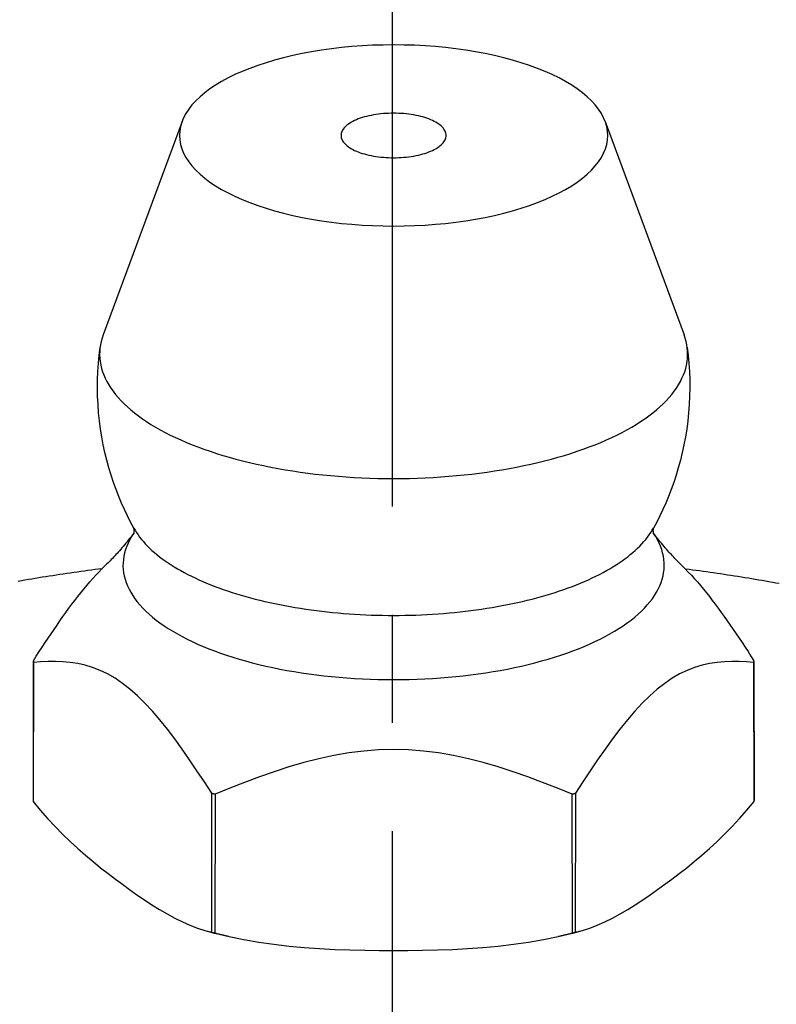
# Model space of a CAD drawing. Extents: x -140 to 296, y -140 to 296.
# Tile 5 of 15: x -9 to 9, y 96 to 119. Entities that reach past the tile are written whole.
import ezdxf

# ---------------------------------------------------------------- set-up
doc = ezdxf.new("R2010")
doc.units = 0
doc.header["$LTSCALE"] = 10
doc.linetypes.add('CENTER', pattern=[2, 1.25, -0.25, 0.25, -0.25])
doc.layers.get('0').update_dxf_attribs({"linetype": 'CONTINUOUS'})
doc.layers.add('CENTER', color=1, linetype='CENTER')

msp = doc.modelspace()

# ---------------------------------------------------------------- linework, layer by layer
for p, q in [((-4.858, 116.397), (-6.68, 111.466)), ((4.921, 116.397), (6.744, 111.466)), ((-8.295, 103.921), (-8.3, 100.707)), ((-8.294, 103.898), (-8.3, 100.688)), ((8.358, 103.921), (8.364, 100.707)), ((8.364, 100.688), (8.358, 103.898)), ((-4.168, 97.661), (-4.172, 100.878)), ((-4.092, 100.858), (-4.1, 97.644)), ((4.164, 97.644), (4.155, 100.858)), ((4.236, 100.878), (4.231, 97.661))]:
    msp.add_line(p, q)
for points in [[(-5.974, 107.004), (-6.048, 107.142), (-6.12, 107.284), (-6.189, 107.431), (-6.256, 107.581), (-6.321, 107.736), (-6.382, 107.895), (-6.441, 108.058), (-6.496, 108.225), (-6.547, 108.395), (-6.594, 108.569), (-6.638, 108.746), (-6.677, 108.925), (-6.711, 109.108), (-6.74, 109.292), (-6.765, 109.479), (-6.785, 109.667), (-6.799, 109.857), (-6.808, 110.047), (-6.812, 110.238), (-6.81, 110.429), (-6.803, 110.619), (-6.791, 110.809), (-6.774, 110.998), (-6.751, 111.185)], [(6.815, 111.185), (6.837, 110.998), (6.855, 110.809), (6.867, 110.619), (6.874, 110.429), (6.875, 110.238), (6.872, 110.047), (6.862, 109.857), (6.848, 109.667), (6.829, 109.479), (6.804, 109.292), (6.774, 109.108), (6.74, 108.925), (6.701, 108.746), (6.658, 108.569), (6.611, 108.395), (6.559, 108.225), (6.504, 108.058), (6.446, 107.895), (6.384, 107.736), (6.32, 107.581), (6.253, 107.431), (6.183, 107.284), (6.112, 107.142), (6.038, 107.004)], [(-5.979, 107.012), (-5.978, 107.009), (-5.977, 107.005), (-5.976, 107.001), (-5.974, 106.995), (-5.973, 106.989), (-5.972, 106.982), (-5.971, 106.974), (-5.97, 106.966), (-5.97, 106.958), (-5.969, 106.949), (-5.969, 106.941), (-5.969, 106.932), (-5.97, 106.924), (-5.97, 106.916), (-5.971, 106.908), (-5.972, 106.9), (-5.973, 106.893), (-5.975, 106.887), (-5.976, 106.882), (-5.977, 106.877), (-5.978, 106.874), (-5.979, 106.871), (-5.98, 106.869), (-5.98, 106.869)], [(6.043, 106.869), (6.043, 106.869), (6.043, 106.871), (6.042, 106.874), (6.041, 106.877), (6.04, 106.882), (6.038, 106.887), (6.037, 106.893), (6.036, 106.9), (6.035, 106.908), (6.034, 106.916), (6.033, 106.924), (6.033, 106.932), (6.033, 106.941), (6.033, 106.949), (6.033, 106.958), (6.034, 106.966), (6.035, 106.974), (6.036, 106.982), (6.037, 106.989), (6.038, 106.995), (6.039, 107.001), (6.04, 107.005), (6.042, 107.009), (6.042, 107.012)], [(-5.975, 106.885), (-6.006, 106.844), (-6.037, 106.804), (-6.068, 106.764), (-6.099, 106.726), (-6.129, 106.689), (-6.159, 106.652), (-6.188, 106.616), (-6.218, 106.581), (-6.247, 106.547), (-6.275, 106.514), (-6.304, 106.481), (-6.332, 106.45), (-6.36, 106.419), (-6.387, 106.389), (-6.414, 106.359), (-6.441, 106.331), (-6.467, 106.303), (-6.493, 106.276), (-6.518, 106.25), (-6.543, 106.224), (-6.568, 106.199), (-6.592, 106.175), (-6.616, 106.151), (-6.64, 106.128)], [(6.703, 106.128), (6.68, 106.151), (6.656, 106.175), (6.632, 106.199), (6.607, 106.224), (6.582, 106.25), (6.556, 106.276), (6.53, 106.303), (6.504, 106.331), (6.478, 106.359), (6.451, 106.389), (6.423, 106.419), (6.395, 106.45), (6.367, 106.481), (6.339, 106.514), (6.31, 106.547), (6.281, 106.581), (6.252, 106.616), (6.222, 106.652), (6.192, 106.689), (6.162, 106.726), (6.132, 106.764), (6.101, 106.804), (6.07, 106.844), (6.039, 106.885)], [(-8.294, 103.939), (-8.226, 104.045), (-8.158, 104.149), (-8.09, 104.254), (-8.022, 104.357), (-7.953, 104.46), (-7.885, 104.562), (-7.816, 104.663), (-7.747, 104.763), (-7.679, 104.861), (-7.61, 104.959), (-7.541, 105.055), (-7.472, 105.149), (-7.403, 105.242), (-7.334, 105.333), (-7.265, 105.423), (-7.195, 105.51), (-7.126, 105.595), (-7.057, 105.678), (-6.987, 105.759), (-6.918, 105.838), (-6.848, 105.914), (-6.779, 105.988), (-6.709, 106.059), (-6.64, 106.128)], [(6.703, 106.128), (6.773, 106.059), (6.842, 105.988), (6.912, 105.914), (6.981, 105.838), (7.051, 105.759), (7.12, 105.678), (7.19, 105.595), (7.259, 105.51), (7.328, 105.423), (7.397, 105.333), (7.466, 105.242), (7.535, 105.149), (7.604, 105.055), (7.673, 104.959), (7.742, 104.861), (7.811, 104.763), (7.88, 104.663), (7.948, 104.562), (8.017, 104.46), (8.085, 104.357), (8.153, 104.254), (8.222, 104.149), (8.29, 104.045), (8.358, 103.939)], [(-4.172, 100.878), (-4.342, 101.139), (-4.512, 101.396), (-4.682, 101.648), (-4.853, 101.893), (-5.025, 102.13), (-5.197, 102.356), (-5.369, 102.57), (-5.542, 102.77), (-5.715, 102.956), (-5.888, 103.126), (-6.061, 103.279), (-6.233, 103.415), (-6.406, 103.532), (-6.579, 103.632), (-6.752, 103.716), (-6.925, 103.783), (-7.097, 103.836), (-7.269, 103.874), (-7.441, 103.9), (-7.613, 103.915), (-7.784, 103.921), (-7.955, 103.919), (-8.125, 103.911), (-8.294, 103.898)], [(8.358, 103.898), (8.188, 103.911), (8.018, 103.919), (7.848, 103.921), (7.677, 103.915), (7.505, 103.9), (7.333, 103.874), (7.161, 103.836), (6.988, 103.783), (6.815, 103.716), (6.642, 103.632), (6.469, 103.532), (6.297, 103.415), (6.124, 103.279), (5.951, 103.126), (5.778, 102.956), (5.605, 102.77), (5.433, 102.57), (5.26, 102.356), (5.089, 102.13), (4.917, 101.893), (4.746, 101.648), (4.575, 101.396), (4.405, 101.139), (4.236, 100.878)], [(4.155, 100.858), (3.816, 100.996), (3.476, 101.128), (3.135, 101.255), (2.792, 101.375), (2.449, 101.486), (2.105, 101.586), (1.76, 101.674), (1.415, 101.748), (1.069, 101.807), (0.723, 101.851), (0.377, 101.877), (0.032, 101.886), (-0.314, 101.877), (-0.659, 101.851), (-1.005, 101.807), (-1.351, 101.748), (-1.697, 101.674), (-2.042, 101.586), (-2.386, 101.486), (-2.729, 101.375), (-3.071, 101.255), (-3.412, 101.128), (-3.753, 100.996), (-4.092, 100.858)], [(-8.3, 100.688), (-8.134, 100.486), (-7.964, 100.293), (-7.792, 100.108), (-7.618, 99.931), (-7.442, 99.762), (-7.266, 99.6), (-7.09, 99.446), (-6.914, 99.298), (-6.74, 99.157), (-6.568, 99.023), (-6.399, 98.895), (-6.234, 98.772), (-6.069, 98.652), (-5.9, 98.533), (-5.728, 98.416), (-5.554, 98.302), (-5.378, 98.192), (-5.202, 98.088), (-5.026, 97.991), (-4.85, 97.903), (-4.676, 97.825), (-4.503, 97.757), (-4.334, 97.702), (-4.168, 97.661)], [(4.231, 97.661), (4.398, 97.702), (4.567, 97.757), (4.739, 97.825), (4.914, 97.903), (5.089, 97.991), (5.266, 98.088), (5.442, 98.192), (5.617, 98.302), (5.791, 98.416), (5.963, 98.533), (6.132, 98.652), (6.298, 98.772), (6.463, 98.895), (6.632, 99.023), (6.804, 99.157), (6.978, 99.298), (7.153, 99.446), (7.329, 99.6), (7.506, 99.762), (7.681, 99.931), (7.856, 100.108), (8.028, 100.293), (8.198, 100.486), (8.364, 100.688)], [(-3.774, 97.566), (-3.795, 97.57), (-3.816, 97.575), (-3.837, 97.58), (-3.857, 97.584), (-3.878, 97.589), (-3.899, 97.594), (-3.92, 97.599), (-3.941, 97.604), (-3.961, 97.608), (-3.982, 97.613), (-4.003, 97.618), (-4.023, 97.623), (-4.044, 97.628), (-4.065, 97.633), (-4.085, 97.638), (-4.106, 97.643), (-4.127, 97.648), (-4.147, 97.654), (-4.168, 97.659), (-4.189, 97.664), (-4.209, 97.669), (-4.23, 97.674), (-4.25, 97.68), (-4.271, 97.685)], [(-4.1, 97.644), (-3.768, 97.564), (-3.429, 97.495), (-3.085, 97.436), (-2.736, 97.387), (-2.385, 97.346), (-2.032, 97.314), (-1.68, 97.289), (-1.329, 97.27), (-0.981, 97.256), (-0.637, 97.248), (-0.299, 97.243), (0.032, 97.242), (0.362, 97.243), (0.7, 97.248), (1.044, 97.256), (1.392, 97.27), (1.743, 97.289), (2.096, 97.314), (2.448, 97.346), (2.8, 97.387), (3.148, 97.436), (3.493, 97.495), (3.832, 97.564), (4.164, 97.644)], [(4.335, 97.685), (4.314, 97.68), (4.293, 97.674), (4.273, 97.669), (4.252, 97.664), (4.232, 97.659), (4.211, 97.654), (4.19, 97.648), (4.17, 97.643), (4.149, 97.638), (4.128, 97.633), (4.108, 97.628), (4.087, 97.623), (4.066, 97.618), (4.046, 97.613), (4.025, 97.608), (4.004, 97.604), (3.983, 97.599), (3.963, 97.594), (3.942, 97.589), (3.921, 97.584), (3.9, 97.58), (3.879, 97.575), (3.859, 97.57), (3.838, 97.566)]]:
    msp.add_lwpolyline(points)
for points in [[(4.981, 116.074, 0), (4.975, 116.176, 0), (4.957, 116.279, 0), (4.927, 116.381, 0), (4.885, 116.482, 0), (4.832, 116.582, 0), (4.767, 116.681, 0), (4.691, 116.779, 0), (4.604, 116.875, 0), (4.505, 116.969, 0), (4.396, 117.06, 0), (4.277, 117.15, 0), (4.147, 117.237, 0), (4.007, 117.321, 0), (3.857, 117.402, 0), (3.699, 117.479, 0), (3.531, 117.554, 0), (3.355, 117.625, 0), (3.171, 117.692, 0), (2.98, 117.755, 0), (2.781, 117.814, 0), (2.576, 117.869, 0), (2.365, 117.92, 0), (2.148, 117.966, 0), (1.926, 118.008, 0), (1.699, 118.045, 0), (1.468, 118.077, 0), (1.234, 118.104, 0), (0.997, 118.127, 0), (0.758, 118.144, 0), (0.517, 118.157, 0), (0.275, 118.164, 0), (0.032, 118.167, 0), (-0.211, 118.164, 0), (-0.453, 118.157, 0), (-0.694, 118.144, 0), (-0.934, 118.127, 0), (-1.171, 118.104, 0), (-1.405, 118.077, 0), (-1.635, 118.045, 0), (-1.862, 118.008, 0), (-2.084, 117.966, 0), (-2.301, 117.92, 0), (-2.512, 117.869, 0), (-2.718, 117.814, 0), (-2.916, 117.755, 0), (-3.108, 117.692, 0), (-3.292, 117.625, 0), (-3.468, 117.554, 0), (-3.635, 117.479, 0), (-3.794, 117.402, 0), (-3.943, 117.321, 0), (-4.083, 117.237, 0), (-4.213, 117.15, 0), (-4.333, 117.06, 0), (-4.442, 116.969, 0), (-4.54, 116.875, 0), (-4.628, 116.779, 0), (-4.704, 116.681, 0), (-4.769, 116.582, 0), (-4.822, 116.482, 0), (-4.863, 116.381, 0), (-4.893, 116.279, 0), (-4.911, 116.176, 0), (-4.917, 116.074, 0), (-4.911, 115.971, 0), (-4.893, 115.869, 0), (-4.863, 115.767, 0), (-4.822, 115.665, 0), (-4.769, 115.565, 0), (-4.704, 115.466, 0), (-4.628, 115.369, 0), (-4.54, 115.273, 0), (-4.442, 115.179, 0), (-4.333, 115.087, 0), (-4.213, 114.998, 0), (-4.083, 114.911, 0), (-3.943, 114.827, 0), (-3.794, 114.746, 0), (-3.635, 114.668, 0), (-3.468, 114.594, 0), (-3.292, 114.523, 0), (-3.108, 114.456, 0), (-2.916, 114.393, 0), (-2.718, 114.333, 0), (-2.512, 114.278, 0), (-2.301, 114.228, 0), (-2.084, 114.182, 0), (-1.862, 114.14, 0), (-1.635, 114.103, 0), (-1.405, 114.071, 0), (-1.171, 114.043, 0), (-0.934, 114.021, 0), (-0.694, 114.003, 0), (-0.453, 113.991, 0), (-0.211, 113.983, 0), (0.032, 113.981, 0), (0.275, 113.983, 0), (0.517, 113.991, 0), (0.758, 114.003, 0), (0.997, 114.021, 0), (1.234, 114.043, 0), (1.468, 114.071, 0), (1.699, 114.103, 0), (1.926, 114.14, 0), (2.148, 114.182, 0), (2.365, 114.228, 0), (2.576, 114.278, 0), (2.781, 114.333, 0), (2.98, 114.393, 0), (3.171, 114.456, 0), (3.355, 114.523, 0), (3.531, 114.594, 0), (3.699, 114.668, 0), (3.857, 114.746, 0), (4.007, 114.827, 0), (4.147, 114.911, 0), (4.277, 114.998, 0), (4.396, 115.087, 0), (4.505, 115.179, 0), (4.604, 115.273, 0), (4.691, 115.369, 0), (4.767, 115.466, 0), (4.832, 115.565, 0), (4.885, 115.665, 0), (4.927, 115.767, 0), (4.957, 115.869, 0), (4.975, 115.971, 0), (4.981, 116.074, 0)], [(1.247, 116.074, 0), (1.246, 116.099, 0), (1.241, 116.124, 0), (1.234, 116.149, 0), (1.224, 116.174, 0), (1.211, 116.199, 0), (1.195, 116.223, 0), (1.176, 116.247, 0), (1.154, 116.27, 0), (1.13, 116.294, 0), (1.103, 116.316, 0), (1.074, 116.338, 0), (1.042, 116.359, 0), (1.008, 116.38, 0), (0.971, 116.4, 0), (0.932, 116.419, 0), (0.891, 116.437, 0), (0.848, 116.455, 0), (0.803, 116.471, 0), (0.756, 116.487, 0), (0.707, 116.501, 0), (0.657, 116.515, 0), (0.605, 116.527, 0), (0.551, 116.538, 0), (0.497, 116.549, 0), (0.441, 116.558, 0), (0.385, 116.566, 0), (0.327, 116.572, 0), (0.269, 116.578, 0), (0.21, 116.582, 0), (0.151, 116.585, 0), (0.091, 116.587, 0), (0.032, 116.588, 0), (-0.028, 116.587, 0), (-0.087, 116.585, 0), (-0.147, 116.582, 0), (-0.205, 116.578, 0), (-0.263, 116.572, 0), (-0.321, 116.566, 0), (-0.378, 116.558, 0), (-0.433, 116.549, 0), (-0.488, 116.538, 0), (-0.541, 116.527, 0), (-0.593, 116.515, 0), (-0.643, 116.501, 0), (-0.692, 116.487, 0), (-0.739, 116.471, 0), (-0.784, 116.455, 0), (-0.828, 116.437, 0), (-0.869, 116.419, 0), (-0.908, 116.4, 0), (-0.944, 116.38, 0), (-0.979, 116.359, 0), (-1.011, 116.338, 0), (-1.04, 116.316, 0), (-1.067, 116.294, 0), (-1.091, 116.27, 0), (-1.112, 116.247, 0), (-1.131, 116.223, 0), (-1.147, 116.199, 0), (-1.16, 116.174, 0), (-1.17, 116.149, 0), (-1.178, 116.124, 0), (-1.182, 116.099, 0), (-1.183, 116.074, 0), (-1.182, 116.049, 0), (-1.178, 116.023, 0), (-1.17, 115.998, 0), (-1.16, 115.974, 0), (-1.147, 115.949, 0), (-1.131, 115.925, 0), (-1.112, 115.901, 0), (-1.091, 115.877, 0), (-1.067, 115.854, 0), (-1.04, 115.831, 0), (-1.011, 115.81, 0), (-0.979, 115.788, 0), (-0.944, 115.768, 0), (-0.908, 115.748, 0), (-0.869, 115.729, 0), (-0.828, 115.71, 0), (-0.784, 115.693, 0), (-0.739, 115.676, 0), (-0.692, 115.661, 0), (-0.643, 115.646, 0), (-0.593, 115.633, 0), (-0.541, 115.62, 0), (-0.488, 115.609, 0), (-0.433, 115.599, 0), (-0.378, 115.59, 0), (-0.321, 115.582, 0), (-0.263, 115.575, 0), (-0.205, 115.57, 0), (-0.147, 115.565, 0), (-0.087, 115.562, 0), (-0.028, 115.56, 0), (0.032, 115.56, 0), (0.091, 115.56, 0), (0.151, 115.562, 0), (0.21, 115.565, 0), (0.269, 115.57, 0), (0.327, 115.575, 0), (0.385, 115.582, 0), (0.441, 115.59, 0), (0.497, 115.599, 0), (0.551, 115.609, 0), (0.605, 115.62, 0), (0.657, 115.633, 0), (0.707, 115.646, 0), (0.756, 115.661, 0), (0.803, 115.676, 0), (0.848, 115.693, 0), (0.891, 115.71, 0), (0.932, 115.729, 0), (0.971, 115.748, 0), (1.008, 115.768, 0), (1.042, 115.788, 0), (1.074, 115.81, 0), (1.103, 115.831, 0), (1.13, 115.854, 0), (1.154, 115.877, 0), (1.176, 115.901, 0), (1.195, 115.925, 0), (1.211, 115.949, 0), (1.224, 115.974, 0), (1.234, 115.998, 0), (1.241, 116.023, 0), (1.246, 116.049, 0), (1.247, 116.074, 0)], [(-6.68, 111.466, 0), (-6.706, 111.389, 0), (-6.727, 111.312, 0), (-6.743, 111.235, 0), (-6.754, 111.157, 0), (-6.761, 111.08, 0), (-6.762, 111.002, 0), (-6.758, 110.925, 0), (-6.749, 110.848, 0), (-6.736, 110.77, 0), (-6.717, 110.693, 0), (-6.694, 110.616, 0), (-6.666, 110.54, 0), (-6.633, 110.464, 0), (-6.595, 110.388, 0), (-6.552, 110.312, 0), (-6.504, 110.238, 0), (-6.452, 110.163, 0), (-6.395, 110.09, 0), (-6.333, 110.017, 0), (-6.267, 109.945, 0), (-6.196, 109.873, 0), (-6.12, 109.802, 0), (-6.04, 109.733, 0), (-5.956, 109.664, 0), (-5.867, 109.596, 0), (-5.774, 109.529, 0), (-5.677, 109.464, 0), (-5.575, 109.399, 0), (-5.47, 109.336, 0), (-5.36, 109.274, 0), (-5.247, 109.213, 0), (-5.13, 109.153, 0), (-5.009, 109.095, 0), (-4.884, 109.038, 0), (-4.756, 108.983, 0), (-4.624, 108.929, 0), (-4.489, 108.877, 0), (-4.351, 108.826, 0), (-4.209, 108.777, 0), (-4.065, 108.729, 0), (-3.917, 108.683, 0), (-3.766, 108.639, 0), (-3.613, 108.597, 0), (-3.457, 108.556, 0), (-3.299, 108.517, 0), (-3.138, 108.48, 0), (-2.975, 108.445, 0), (-2.809, 108.412, 0), (-2.642, 108.38, 0), (-2.473, 108.351, 0), (-2.301, 108.323, 0), (-2.129, 108.297, 0), (-1.954, 108.274, 0), (-1.778, 108.252, 0), (-1.601, 108.232, 0), (-1.423, 108.215, 0), (-1.243, 108.199, 0), (-1.063, 108.186, 0), (-0.881, 108.174, 0), (-0.7, 108.165, 0), (-0.517, 108.158, 0), (-0.334, 108.152, 0), (-0.151, 108.149, 0), (0.032, 108.148, 0), (0.215, 108.149, 0), (0.398, 108.152, 0), (0.581, 108.158, 0), (0.763, 108.165, 0), (0.945, 108.174, 0), (1.126, 108.186, 0), (1.307, 108.199, 0), (1.486, 108.215, 0), (1.664, 108.232, 0), (1.842, 108.252, 0), (2.018, 108.274, 0), (2.192, 108.297, 0), (2.365, 108.323, 0), (2.536, 108.351, 0), (2.706, 108.38, 0), (2.873, 108.412, 0), (3.038, 108.445, 0), (3.201, 108.48, 0), (3.362, 108.517, 0), (3.521, 108.556, 0), (3.677, 108.597, 0), (3.83, 108.639, 0), (3.98, 108.683, 0), (4.128, 108.729, 0), (4.273, 108.777, 0), (4.414, 108.826, 0), (4.553, 108.877, 0), (4.688, 108.929, 0), (4.82, 108.983, 0), (4.948, 109.038, 0), (5.072, 109.095, 0), (5.193, 109.153, 0), (5.311, 109.213, 0), (5.424, 109.274, 0), (5.533, 109.336, 0), (5.639, 109.399, 0), (5.74, 109.464, 0), (5.838, 109.529, 0), (5.931, 109.596, 0), (6.019, 109.664, 0), (6.104, 109.733, 0), (6.184, 109.802, 0), (6.259, 109.873, 0), (6.33, 109.945, 0), (6.396, 110.017, 0), (6.458, 110.09, 0), (6.515, 110.163, 0), (6.568, 110.238, 0), (6.615, 110.312, 0), (6.658, 110.388, 0), (6.696, 110.464, 0), (6.729, 110.54, 0), (6.758, 110.616, 0), (6.781, 110.693, 0), (6.799, 110.77, 0), (6.813, 110.848, 0), (6.822, 110.925, 0), (6.825, 111.002, 0), (6.824, 111.08, 0), (6.818, 111.157, 0), (6.807, 111.235, 0), (6.791, 111.312, 0), (6.77, 111.389, 0), (6.744, 111.466, 0)], [(-5.974, 107.004, 0), (-5.944, 106.951, 0), (-5.911, 106.898, 0), (-5.875, 106.845, 0), (-5.837, 106.793, 0), (-5.796, 106.741, 0), (-5.752, 106.69, 0), (-5.706, 106.638, 0), (-5.658, 106.588, 0), (-5.606, 106.537, 0), (-5.553, 106.488, 0), (-5.497, 106.438, 0), (-5.438, 106.389, 0), (-5.377, 106.341, 0), (-5.314, 106.293, 0), (-5.249, 106.246, 0), (-5.181, 106.2, 0), (-5.11, 106.154, 0), (-5.038, 106.108, 0), (-4.963, 106.064, 0), (-4.886, 106.02, 0), (-4.807, 105.976, 0), (-4.726, 105.934, 0), (-4.642, 105.892, 0), (-4.557, 105.851, 0), (-4.47, 105.81, 0), (-4.38, 105.771, 0), (-4.289, 105.732, 0), (-4.196, 105.694, 0), (-4.101, 105.657, 0), (-4.004, 105.621, 0), (-3.905, 105.585, 0), (-3.804, 105.551, 0), (-3.702, 105.517, 0), (-3.599, 105.485, 0), (-3.493, 105.453, 0), (-3.386, 105.422, 0), (-3.278, 105.392, 0), (-3.168, 105.363, 0), (-3.057, 105.335, 0), (-2.944, 105.308, 0), (-2.83, 105.283, 0), (-2.715, 105.258, 0), (-2.598, 105.234, 0), (-2.481, 105.211, 0), (-2.362, 105.189, 0), (-2.242, 105.169, 0), (-2.122, 105.149, 0), (-2, 105.13, 0), (-1.877, 105.113, 0), (-1.754, 105.096, 0), (-1.63, 105.081, 0), (-1.505, 105.067, 0), (-1.379, 105.054, 0), (-1.253, 105.042, 0), (-1.126, 105.031, 0), (-0.998, 105.021, 0), (-0.871, 105.013, 0), (-0.743, 105.005, 0), (-0.614, 104.999, 0), (-0.485, 104.994, 0), (-0.356, 104.99, 0), (-0.227, 104.987, 0), (-0.098, 104.985, 0), (0.032, 104.985, 0), (0.161, 104.985, 0), (0.29, 104.987, 0), (0.42, 104.99, 0), (0.549, 104.994, 0), (0.678, 104.999, 0), (0.806, 105.005, 0), (0.934, 105.013, 0), (1.062, 105.021, 0), (1.189, 105.031, 0), (1.316, 105.042, 0), (1.442, 105.054, 0), (1.568, 105.067, 0), (1.693, 105.081, 0), (1.817, 105.096, 0), (1.941, 105.113, 0), (2.063, 105.13, 0), (2.185, 105.149, 0), (2.306, 105.169, 0), (2.426, 105.189, 0), (2.544, 105.211, 0), (2.662, 105.234, 0), (2.778, 105.258, 0), (2.894, 105.283, 0), (3.008, 105.308, 0), (3.12, 105.335, 0), (3.232, 105.363, 0), (3.341, 105.392, 0), (3.45, 105.422, 0), (3.557, 105.453, 0), (3.662, 105.485, 0), (3.766, 105.517, 0), (3.868, 105.551, 0), (3.968, 105.585, 0), (4.067, 105.621, 0), (4.164, 105.657, 0), (4.259, 105.694, 0), (4.352, 105.732, 0), (4.444, 105.771, 0), (4.533, 105.81, 0), (4.621, 105.851, 0), (4.706, 105.892, 0), (4.789, 105.934, 0), (4.871, 105.976, 0), (4.95, 106.02, 0), (5.027, 106.064, 0), (5.101, 106.108, 0), (5.174, 106.154, 0), (5.244, 106.2, 0), (5.312, 106.246, 0), (5.378, 106.293, 0), (5.441, 106.341, 0), (5.502, 106.389, 0), (5.56, 106.438, 0), (5.616, 106.488, 0), (5.67, 106.537, 0), (5.721, 106.588, 0), (5.77, 106.638, 0), (5.816, 106.69, 0), (5.859, 106.741, 0), (5.9, 106.793, 0), (5.939, 106.845, 0), (5.974, 106.898, 0), (6.008, 106.951, 0), (6.038, 107.004, 0)], [(-5.976, 106.881, 0), (-6.024, 106.807, 0), (-6.067, 106.732, 0), (-6.104, 106.657, 0), (-6.136, 106.582, 0), (-6.164, 106.506, 0), (-6.186, 106.431, 0), (-6.203, 106.354, 0), (-6.214, 106.278, 0), (-6.22, 106.201, 0), (-6.222, 106.125, 0), (-6.218, 106.048, 0), (-6.208, 105.972, 0), (-6.194, 105.896, 0), (-6.174, 105.82, 0), (-6.149, 105.744, 0), (-6.119, 105.668, 0), (-6.083, 105.593, 0), (-6.043, 105.519, 0), (-5.998, 105.445, 0), (-5.947, 105.371, 0), (-5.891, 105.298, 0), (-5.831, 105.226, 0), (-5.766, 105.155, 0), (-5.695, 105.084, 0), (-5.62, 105.015, 0), (-5.54, 104.946, 0), (-5.456, 104.878, 0), (-5.367, 104.812, 0), (-5.273, 104.746, 0), (-5.175, 104.682, 0), (-5.073, 104.619, 0), (-4.966, 104.557, 0), (-4.855, 104.496, 0), (-4.74, 104.437, 0), (-4.621, 104.379, 0), (-4.499, 104.323, 0), (-4.372, 104.269, 0), (-4.242, 104.215, 0), (-4.108, 104.164, 0), (-3.97, 104.114, 0), (-3.83, 104.066, 0), (-3.686, 104.02, 0), (-3.539, 103.975, 0), (-3.389, 103.932, 0), (-3.236, 103.891, 0), (-3.08, 103.852, 0), (-2.922, 103.815, 0), (-2.761, 103.78, 0), (-2.598, 103.747, 0), (-2.433, 103.716, 0), (-2.266, 103.686, 0), (-2.096, 103.659, 0), (-1.925, 103.634, 0), (-1.753, 103.611, 0), (-1.579, 103.591, 0), (-1.403, 103.572, 0), (-1.226, 103.556, 0), (-1.049, 103.541, 0), (-0.87, 103.529, 0), (-0.69, 103.519, 0), (-0.51, 103.511, 0), (-0.33, 103.506, 0), (-0.149, 103.503, 0), (0.032, 103.502, 0), (0.213, 103.503, 0), (0.394, 103.506, 0), (0.574, 103.511, 0), (0.754, 103.519, 0), (0.933, 103.529, 0), (1.112, 103.541, 0), (1.29, 103.556, 0), (1.467, 103.572, 0), (1.642, 103.591, 0), (1.816, 103.611, 0), (1.989, 103.634, 0), (2.16, 103.659, 0), (2.329, 103.686, 0), (2.497, 103.716, 0), (2.662, 103.747, 0), (2.825, 103.78, 0), (2.986, 103.815, 0), (3.144, 103.852, 0), (3.299, 103.891, 0), (3.452, 103.932, 0), (3.602, 103.975, 0), (3.749, 104.02, 0), (3.893, 104.066, 0), (4.034, 104.114, 0), (4.171, 104.164, 0), (4.305, 104.215, 0), (4.436, 104.269, 0), (4.562, 104.323, 0), (4.685, 104.379, 0), (4.804, 104.437, 0), (4.919, 104.496, 0), (5.03, 104.557, 0), (5.136, 104.619, 0), (5.239, 104.682, 0), (5.337, 104.746, 0), (5.43, 104.812, 0), (5.519, 104.878, 0), (5.604, 104.946, 0), (5.684, 105.015, 0), (5.759, 105.084, 0), (5.829, 105.155, 0), (5.894, 105.226, 0), (5.955, 105.298, 0), (6.011, 105.371, 0), (6.061, 105.445, 0), (6.107, 105.519, 0), (6.147, 105.593, 0), (6.182, 105.668, 0), (6.212, 105.744, 0), (6.237, 105.82, 0), (6.257, 105.896, 0), (6.272, 105.972, 0), (6.281, 106.048, 0), (6.285, 106.125, 0), (6.284, 106.201, 0), (6.278, 106.278, 0), (6.266, 106.354, 0), (6.249, 106.431, 0), (6.227, 106.506, 0), (6.2, 106.582, 0), (6.168, 106.657, 0), (6.13, 106.732, 0), (6.088, 106.807, 0), (6.04, 106.881, 0)], [(-6.704, 106.065, 0), (-6.786, 106.054, 0), (-6.868, 106.043, 0), (-6.95, 106.032, 0), (-7.032, 106.021, 0), (-7.113, 106.01, 0), (-7.195, 105.999, 0), (-7.276, 105.987, 0), (-7.358, 105.976, 0), (-7.439, 105.964, 0), (-7.521, 105.952, 0), (-7.602, 105.94, 0), (-7.683, 105.928, 0), (-7.764, 105.916, 0), (-7.845, 105.903, 0), (-7.925, 105.891, 0), (-8.006, 105.878, 0), (-8.087, 105.865, 0), (-8.167, 105.852, 0), (-8.248, 105.839, 0), (-8.328, 105.826, 0), (-8.408, 105.813, 0), (-8.488, 105.799, 0), (-8.569, 105.786, 0), (-8.648, 105.772, 0)], [(8.944, 105.72, 0), (8.865, 105.734, 0), (8.785, 105.748, 0), (8.706, 105.762, 0), (8.627, 105.776, 0), (8.548, 105.789, 0), (8.468, 105.803, 0), (8.388, 105.816, 0), (8.309, 105.829, 0), (8.229, 105.842, 0), (8.149, 105.855, 0), (8.069, 105.868, 0), (7.989, 105.881, 0), (7.909, 105.893, 0), (7.828, 105.906, 0), (7.748, 105.918, 0), (7.668, 105.93, 0), (7.587, 105.942, 0), (7.507, 105.954, 0), (7.426, 105.966, 0), (7.345, 105.977, 0), (7.264, 105.989, 0), (7.183, 106, 0), (7.102, 106.012, 0), (7.021, 106.023, 0), (6.94, 106.034, 0), (6.859, 106.045, 0), (6.777, 106.055, 0)], [(-8.294, 103.939, 0), (-8.294, 103.939, 0), (-8.294, 103.939, 0), (-8.294, 103.938, 0), (-8.294, 103.938, 0), (-8.294, 103.938, 0), (-8.294, 103.937, 0), (-8.294, 103.937, 0), (-8.294, 103.937, 0), (-8.294, 103.936, 0), (-8.294, 103.936, 0), (-8.294, 103.936, 0), (-8.294, 103.935, 0), (-8.294, 103.935, 0), (-8.294, 103.935, 0), (-8.294, 103.934, 0), (-8.294, 103.934, 0), (-8.294, 103.934, 0), (-8.294, 103.934, 0), (-8.294, 103.933, 0), (-8.294, 103.933, 0), (-8.294, 103.933, 0), (-8.294, 103.932, 0), (-8.294, 103.932, 0), (-8.294, 103.932, 0), (-8.294, 103.931, 0), (-8.294, 103.931, 0), (-8.294, 103.931, 0), (-8.294, 103.93, 0), (-8.294, 103.93, 0), (-8.294, 103.93, 0), (-8.294, 103.929, 0), (-8.294, 103.929, 0), (-8.294, 103.929, 0), (-8.294, 103.928, 0), (-8.294, 103.928, 0), (-8.294, 103.928, 0), (-8.294, 103.927, 0), (-8.294, 103.927, 0), (-8.294, 103.927, 0), (-8.294, 103.926, 0), (-8.294, 103.926, 0), (-8.294, 103.926, 0), (-8.294, 103.925, 0), (-8.294, 103.925, 0), (-8.294, 103.925, 0), (-8.295, 103.924, 0), (-8.295, 103.924, 0), (-8.295, 103.924, 0), (-8.295, 103.923, 0), (-8.295, 103.923, 0), (-8.295, 103.923, 0), (-8.295, 103.923, 0), (-8.295, 103.922, 0), (-8.295, 103.922, 0), (-8.295, 103.922, 0), (-8.295, 103.921, 0), (-8.295, 103.921, 0), (-8.295, 103.921, 0), (-8.295, 103.92, 0), (-8.295, 103.92, 0), (-8.295, 103.92, 0), (-8.295, 103.919, 0), (-8.295, 103.919, 0), (-8.295, 103.919, 0), (-8.295, 103.918, 0), (-8.295, 103.918, 0), (-8.295, 103.918, 0), (-8.295, 103.917, 0), (-8.295, 103.917, 0), (-8.295, 103.917, 0), (-8.295, 103.916, 0), (-8.295, 103.916, 0), (-8.295, 103.916, 0), (-8.295, 103.915, 0), (-8.295, 103.915, 0), (-8.295, 103.915, 0), (-8.295, 103.914, 0), (-8.295, 103.914, 0), (-8.295, 103.914, 0), (-8.295, 103.913, 0), (-8.295, 103.913, 0), (-8.295, 103.913, 0), (-8.295, 103.912, 0), (-8.295, 103.912, 0), (-8.295, 103.912, 0), (-8.295, 103.912, 0), (-8.294, 103.911, 0), (-8.294, 103.911, 0), (-8.294, 103.911, 0), (-8.294, 103.91, 0), (-8.294, 103.91, 0), (-8.294, 103.91, 0), (-8.294, 103.909, 0), (-8.294, 103.909, 0), (-8.294, 103.909, 0), (-8.294, 103.908, 0), (-8.294, 103.908, 0), (-8.294, 103.908, 0), (-8.294, 103.907, 0), (-8.294, 103.907, 0), (-8.294, 103.907, 0), (-8.294, 103.906, 0), (-8.294, 103.906, 0), (-8.294, 103.906, 0), (-8.294, 103.905, 0), (-8.294, 103.905, 0), (-8.294, 103.905, 0), (-8.294, 103.904, 0), (-8.294, 103.904, 0), (-8.294, 103.904, 0), (-8.294, 103.903, 0), (-8.294, 103.903, 0), (-8.294, 103.903, 0), (-8.294, 103.902, 0), (-8.294, 103.902, 0), (-8.294, 103.902, 0), (-8.294, 103.901, 0), (-8.294, 103.901, 0), (-8.294, 103.901, 0), (-8.294, 103.901, 0), (-8.294, 103.9, 0), (-8.294, 103.9, 0), (-8.294, 103.9, 0), (-8.294, 103.899, 0), (-8.294, 103.899, 0), (-8.294, 103.899, 0), (-8.294, 103.898, 0), (-8.294, 103.898, 0)], [(8.358, 103.898, 0), (8.358, 103.898, 0), (8.358, 103.899, 0), (8.358, 103.899, 0), (8.358, 103.899, 0), (8.358, 103.9, 0), (8.358, 103.9, 0), (8.358, 103.9, 0), (8.358, 103.901, 0), (8.358, 103.901, 0), (8.358, 103.901, 0), (8.358, 103.901, 0), (8.358, 103.902, 0), (8.358, 103.902, 0), (8.358, 103.902, 0), (8.358, 103.903, 0), (8.358, 103.903, 0), (8.358, 103.903, 0), (8.358, 103.904, 0), (8.358, 103.904, 0), (8.358, 103.904, 0), (8.358, 103.905, 0), (8.358, 103.905, 0), (8.358, 103.905, 0), (8.358, 103.906, 0), (8.358, 103.906, 0), (8.358, 103.906, 0), (8.358, 103.907, 0), (8.358, 103.907, 0), (8.358, 103.907, 0), (8.358, 103.908, 0), (8.358, 103.908, 0), (8.358, 103.908, 0), (8.358, 103.909, 0), (8.358, 103.909, 0), (8.358, 103.909, 0), (8.358, 103.91, 0), (8.358, 103.91, 0), (8.358, 103.91, 0), (8.358, 103.911, 0), (8.358, 103.911, 0), (8.358, 103.911, 0), (8.358, 103.912, 0), (8.358, 103.912, 0), (8.358, 103.912, 0), (8.358, 103.912, 0), (8.358, 103.913, 0), (8.358, 103.913, 0), (8.358, 103.913, 0), (8.358, 103.914, 0), (8.358, 103.914, 0), (8.358, 103.914, 0), (8.358, 103.915, 0), (8.358, 103.915, 0), (8.358, 103.915, 0), (8.358, 103.916, 0), (8.358, 103.916, 0), (8.358, 103.916, 0), (8.358, 103.917, 0), (8.358, 103.917, 0), (8.358, 103.917, 0), (8.358, 103.918, 0), (8.358, 103.918, 0), (8.358, 103.918, 0), (8.358, 103.919, 0), (8.358, 103.919, 0), (8.358, 103.919, 0), (8.358, 103.92, 0), (8.358, 103.92, 0), (8.358, 103.92, 0), (8.358, 103.921, 0), (8.358, 103.921, 0), (8.358, 103.921, 0), (8.358, 103.922, 0), (8.358, 103.922, 0), (8.358, 103.922, 0), (8.358, 103.923, 0), (8.358, 103.923, 0), (8.358, 103.923, 0), (8.358, 103.923, 0), (8.358, 103.924, 0), (8.358, 103.924, 0), (8.358, 103.924, 0), (8.358, 103.925, 0), (8.358, 103.925, 0), (8.358, 103.925, 0), (8.358, 103.926, 0), (8.358, 103.926, 0), (8.358, 103.926, 0), (8.358, 103.927, 0), (8.358, 103.927, 0), (8.358, 103.927, 0), (8.358, 103.928, 0), (8.358, 103.928, 0), (8.358, 103.928, 0), (8.358, 103.929, 0), (8.358, 103.929, 0), (8.358, 103.929, 0), (8.358, 103.93, 0), (8.358, 103.93, 0), (8.358, 103.93, 0), (8.358, 103.931, 0), (8.358, 103.931, 0), (8.358, 103.931, 0), (8.358, 103.932, 0), (8.358, 103.932, 0), (8.358, 103.932, 0), (8.358, 103.933, 0), (8.358, 103.933, 0), (8.358, 103.933, 0), (8.358, 103.934, 0), (8.358, 103.934, 0), (8.358, 103.934, 0), (8.358, 103.934, 0), (8.358, 103.935, 0), (8.358, 103.935, 0), (8.358, 103.935, 0), (8.358, 103.936, 0), (8.358, 103.936, 0), (8.358, 103.936, 0), (8.358, 103.937, 0), (8.358, 103.937, 0), (8.358, 103.937, 0), (8.358, 103.938, 0), (8.358, 103.938, 0), (8.358, 103.938, 0), (8.358, 103.939, 0), (8.358, 103.939, 0), (8.358, 103.939, 0)], [(-4.172, 100.878, 0), (-4.172, 100.878, 0), (-4.171, 100.878, 0), (-4.17, 100.878, 0), (-4.17, 100.877, 0), (-4.169, 100.877, 0), (-4.169, 100.877, 0), (-4.168, 100.877, 0), (-4.167, 100.877, 0), (-4.167, 100.877, 0), (-4.166, 100.877, 0), (-4.165, 100.876, 0), (-4.165, 100.876, 0), (-4.164, 100.876, 0), (-4.164, 100.876, 0), (-4.163, 100.876, 0), (-4.162, 100.876, 0), (-4.162, 100.875, 0), (-4.161, 100.875, 0), (-4.16, 100.875, 0), (-4.16, 100.875, 0), (-4.159, 100.875, 0), (-4.158, 100.875, 0), (-4.158, 100.875, 0), (-4.157, 100.874, 0), (-4.157, 100.874, 0), (-4.156, 100.874, 0), (-4.155, 100.874, 0), (-4.155, 100.874, 0), (-4.154, 100.874, 0), (-4.153, 100.873, 0), (-4.153, 100.873, 0), (-4.152, 100.873, 0), (-4.152, 100.873, 0), (-4.151, 100.873, 0), (-4.15, 100.873, 0), (-4.15, 100.872, 0), (-4.149, 100.872, 0), (-4.148, 100.872, 0), (-4.148, 100.872, 0), (-4.147, 100.872, 0), (-4.147, 100.872, 0), (-4.146, 100.872, 0), (-4.145, 100.871, 0), (-4.145, 100.871, 0), (-4.144, 100.871, 0), (-4.143, 100.871, 0), (-4.143, 100.871, 0), (-4.142, 100.871, 0), (-4.142, 100.87, 0), (-4.141, 100.87, 0), (-4.14, 100.87, 0), (-4.14, 100.87, 0), (-4.139, 100.87, 0), (-4.138, 100.87, 0), (-4.138, 100.87, 0), (-4.137, 100.869, 0), (-4.136, 100.869, 0), (-4.136, 100.869, 0), (-4.135, 100.869, 0), (-4.135, 100.869, 0), (-4.134, 100.869, 0), (-4.133, 100.868, 0), (-4.133, 100.868, 0), (-4.132, 100.868, 0), (-4.131, 100.868, 0), (-4.131, 100.868, 0), (-4.13, 100.868, 0), (-4.13, 100.868, 0), (-4.129, 100.867, 0), (-4.128, 100.867, 0), (-4.128, 100.867, 0), (-4.127, 100.867, 0), (-4.126, 100.867, 0), (-4.126, 100.867, 0), (-4.125, 100.866, 0), (-4.125, 100.866, 0), (-4.124, 100.866, 0), (-4.123, 100.866, 0), (-4.123, 100.866, 0), (-4.122, 100.866, 0), (-4.121, 100.866, 0), (-4.121, 100.865, 0), (-4.12, 100.865, 0), (-4.119, 100.865, 0), (-4.119, 100.865, 0), (-4.118, 100.865, 0), (-4.118, 100.865, 0), (-4.117, 100.864, 0), (-4.116, 100.864, 0), (-4.116, 100.864, 0), (-4.115, 100.864, 0), (-4.114, 100.864, 0), (-4.114, 100.864, 0), (-4.113, 100.864, 0), (-4.113, 100.863, 0), (-4.112, 100.863, 0), (-4.111, 100.863, 0), (-4.111, 100.863, 0), (-4.11, 100.863, 0), (-4.109, 100.863, 0), (-4.109, 100.863, 0), (-4.108, 100.862, 0), (-4.107, 100.862, 0), (-4.107, 100.862, 0), (-4.106, 100.862, 0), (-4.106, 100.862, 0), (-4.105, 100.862, 0), (-4.104, 100.861, 0), (-4.104, 100.861, 0), (-4.103, 100.861, 0), (-4.102, 100.861, 0), (-4.102, 100.861, 0), (-4.101, 100.861, 0), (-4.101, 100.861, 0), (-4.1, 100.86, 0), (-4.099, 100.86, 0), (-4.099, 100.86, 0), (-4.098, 100.86, 0), (-4.097, 100.86, 0), (-4.097, 100.86, 0), (-4.096, 100.859, 0), (-4.095, 100.859, 0), (-4.095, 100.859, 0), (-4.094, 100.859, 0), (-4.094, 100.859, 0), (-4.093, 100.859, 0), (-4.092, 100.859, 0), (-4.092, 100.858, 0)], [(4.155, 100.858, 0), (4.156, 100.859, 0), (4.157, 100.859, 0), (4.157, 100.859, 0), (4.158, 100.859, 0), (4.158, 100.859, 0), (4.159, 100.859, 0), (4.16, 100.859, 0), (4.16, 100.86, 0), (4.161, 100.86, 0), (4.162, 100.86, 0), (4.162, 100.86, 0), (4.163, 100.86, 0), (4.163, 100.86, 0), (4.164, 100.861, 0), (4.165, 100.861, 0), (4.165, 100.861, 0), (4.166, 100.861, 0), (4.167, 100.861, 0), (4.167, 100.861, 0), (4.168, 100.861, 0), (4.169, 100.862, 0), (4.169, 100.862, 0), (4.17, 100.862, 0), (4.17, 100.862, 0), (4.171, 100.862, 0), (4.172, 100.862, 0), (4.172, 100.863, 0), (4.173, 100.863, 0), (4.174, 100.863, 0), (4.174, 100.863, 0), (4.175, 100.863, 0), (4.175, 100.863, 0), (4.176, 100.863, 0), (4.177, 100.864, 0), (4.177, 100.864, 0), (4.178, 100.864, 0), (4.179, 100.864, 0), (4.179, 100.864, 0), (4.18, 100.864, 0), (4.181, 100.864, 0), (4.181, 100.865, 0), (4.182, 100.865, 0), (4.182, 100.865, 0), (4.183, 100.865, 0), (4.184, 100.865, 0), (4.184, 100.865, 0), (4.185, 100.866, 0), (4.186, 100.866, 0), (4.186, 100.866, 0), (4.187, 100.866, 0), (4.187, 100.866, 0), (4.188, 100.866, 0), (4.189, 100.866, 0), (4.189, 100.867, 0), (4.19, 100.867, 0), (4.191, 100.867, 0), (4.191, 100.867, 0), (4.192, 100.867, 0), (4.192, 100.867, 0), (4.193, 100.868, 0), (4.194, 100.868, 0), (4.194, 100.868, 0), (4.195, 100.868, 0), (4.196, 100.868, 0), (4.196, 100.868, 0), (4.197, 100.868, 0), (4.198, 100.869, 0), (4.198, 100.869, 0), (4.199, 100.869, 0), (4.199, 100.869, 0), (4.2, 100.869, 0), (4.201, 100.869, 0), (4.201, 100.87, 0), (4.202, 100.87, 0), (4.203, 100.87, 0), (4.203, 100.87, 0), (4.204, 100.87, 0), (4.204, 100.87, 0), (4.205, 100.87, 0), (4.206, 100.871, 0), (4.206, 100.871, 0), (4.207, 100.871, 0), (4.208, 100.871, 0), (4.208, 100.871, 0), (4.209, 100.871, 0), (4.209, 100.872, 0), (4.21, 100.872, 0), (4.211, 100.872, 0), (4.211, 100.872, 0), (4.212, 100.872, 0), (4.213, 100.872, 0), (4.213, 100.872, 0), (4.214, 100.873, 0), (4.215, 100.873, 0), (4.215, 100.873, 0), (4.216, 100.873, 0), (4.216, 100.873, 0), (4.217, 100.873, 0), (4.218, 100.874, 0), (4.218, 100.874, 0), (4.219, 100.874, 0), (4.22, 100.874, 0), (4.22, 100.874, 0), (4.221, 100.874, 0), (4.221, 100.875, 0), (4.222, 100.875, 0), (4.223, 100.875, 0), (4.223, 100.875, 0), (4.224, 100.875, 0), (4.225, 100.875, 0), (4.225, 100.875, 0), (4.226, 100.876, 0), (4.226, 100.876, 0), (4.227, 100.876, 0), (4.228, 100.876, 0), (4.228, 100.876, 0), (4.229, 100.876, 0), (4.23, 100.877, 0), (4.23, 100.877, 0), (4.231, 100.877, 0), (4.231, 100.877, 0), (4.232, 100.877, 0), (4.233, 100.877, 0), (4.233, 100.877, 0), (4.234, 100.878, 0), (4.235, 100.878, 0), (4.235, 100.878, 0), (4.236, 100.878, 0)], [(-8.3, 100.707, 0), (-8.3, 100.707, 0), (-8.3, 100.707, 0), (-8.3, 100.707, 0), (-8.3, 100.707, 0), (-8.3, 100.706, 0), (-8.3, 100.706, 0), (-8.3, 100.706, 0), (-8.3, 100.706, 0), (-8.3, 100.706, 0), (-8.3, 100.706, 0), (-8.3, 100.706, 0), (-8.3, 100.705, 0), (-8.3, 100.705, 0), (-8.3, 100.705, 0), (-8.3, 100.705, 0), (-8.3, 100.705, 0), (-8.3, 100.705, 0), (-8.3, 100.705, 0), (-8.3, 100.704, 0), (-8.3, 100.704, 0), (-8.3, 100.704, 0), (-8.3, 100.704, 0), (-8.3, 100.704, 0), (-8.3, 100.704, 0), (-8.3, 100.704, 0), (-8.3, 100.703, 0), (-8.3, 100.703, 0), (-8.3, 100.703, 0), (-8.3, 100.703, 0), (-8.3, 100.703, 0), (-8.3, 100.703, 0), (-8.3, 100.702, 0), (-8.3, 100.702, 0), (-8.3, 100.702, 0), (-8.3, 100.702, 0), (-8.3, 100.702, 0), (-8.3, 100.702, 0), (-8.3, 100.702, 0), (-8.3, 100.701, 0), (-8.3, 100.701, 0), (-8.3, 100.701, 0), (-8.3, 100.701, 0), (-8.3, 100.701, 0), (-8.3, 100.701, 0), (-8.3, 100.701, 0), (-8.3, 100.7, 0), (-8.3, 100.7, 0), (-8.3, 100.7, 0), (-8.3, 100.7, 0), (-8.3, 100.7, 0), (-8.3, 100.7, 0), (-8.3, 100.699, 0), (-8.3, 100.699, 0), (-8.3, 100.699, 0), (-8.3, 100.699, 0), (-8.3, 100.699, 0), (-8.3, 100.699, 0), (-8.3, 100.699, 0), (-8.3, 100.698, 0), (-8.3, 100.698, 0), (-8.3, 100.698, 0), (-8.3, 100.698, 0), (-8.3, 100.698, 0), (-8.3, 100.698, 0), (-8.3, 100.698, 0), (-8.3, 100.697, 0), (-8.3, 100.697, 0), (-8.3, 100.697, 0), (-8.3, 100.697, 0), (-8.3, 100.697, 0), (-8.3, 100.697, 0), (-8.3, 100.697, 0), (-8.3, 100.696, 0), (-8.3, 100.696, 0), (-8.3, 100.696, 0), (-8.3, 100.696, 0), (-8.3, 100.696, 0), (-8.3, 100.696, 0), (-8.3, 100.695, 0), (-8.3, 100.695, 0), (-8.3, 100.695, 0), (-8.3, 100.695, 0), (-8.3, 100.695, 0), (-8.3, 100.695, 0), (-8.3, 100.695, 0), (-8.3, 100.694, 0), (-8.3, 100.694, 0), (-8.3, 100.694, 0), (-8.3, 100.694, 0), (-8.3, 100.694, 0), (-8.3, 100.694, 0), (-8.3, 100.694, 0), (-8.3, 100.693, 0), (-8.3, 100.693, 0), (-8.3, 100.693, 0), (-8.3, 100.693, 0), (-8.3, 100.693, 0), (-8.3, 100.693, 0), (-8.3, 100.692, 0), (-8.3, 100.692, 0), (-8.3, 100.692, 0), (-8.3, 100.692, 0), (-8.3, 100.692, 0), (-8.3, 100.692, 0), (-8.3, 100.692, 0), (-8.3, 100.691, 0), (-8.3, 100.691, 0), (-8.3, 100.691, 0), (-8.3, 100.691, 0), (-8.3, 100.691, 0), (-8.3, 100.691, 0), (-8.3, 100.691, 0), (-8.3, 100.69, 0), (-8.3, 100.69, 0), (-8.3, 100.69, 0), (-8.3, 100.69, 0), (-8.3, 100.69, 0), (-8.3, 100.69, 0), (-8.3, 100.689, 0), (-8.3, 100.689, 0), (-8.3, 100.689, 0), (-8.3, 100.689, 0), (-8.3, 100.689, 0), (-8.3, 100.689, 0), (-8.3, 100.689, 0), (-8.3, 100.688, 0), (-8.3, 100.688, 0), (-8.3, 100.688, 0)], [(8.364, 100.688, 0), (8.364, 100.688, 0), (8.364, 100.688, 0), (8.364, 100.689, 0), (8.364, 100.689, 0), (8.364, 100.689, 0), (8.364, 100.689, 0), (8.364, 100.689, 0), (8.364, 100.689, 0), (8.364, 100.689, 0), (8.364, 100.69, 0), (8.364, 100.69, 0), (8.364, 100.69, 0), (8.364, 100.69, 0), (8.364, 100.69, 0), (8.364, 100.69, 0), (8.364, 100.691, 0), (8.364, 100.691, 0), (8.364, 100.691, 0), (8.364, 100.691, 0), (8.364, 100.691, 0), (8.364, 100.691, 0), (8.364, 100.691, 0), (8.364, 100.692, 0), (8.364, 100.692, 0), (8.364, 100.692, 0), (8.364, 100.692, 0), (8.364, 100.692, 0), (8.364, 100.692, 0), (8.364, 100.692, 0), (8.364, 100.693, 0), (8.364, 100.693, 0), (8.364, 100.693, 0), (8.364, 100.693, 0), (8.364, 100.693, 0), (8.364, 100.693, 0), (8.364, 100.694, 0), (8.364, 100.694, 0), (8.364, 100.694, 0), (8.364, 100.694, 0), (8.364, 100.694, 0), (8.364, 100.694, 0), (8.364, 100.694, 0), (8.364, 100.695, 0), (8.364, 100.695, 0), (8.364, 100.695, 0), (8.364, 100.695, 0), (8.364, 100.695, 0), (8.364, 100.695, 0), (8.364, 100.695, 0), (8.364, 100.696, 0), (8.364, 100.696, 0), (8.364, 100.696, 0), (8.364, 100.696, 0), (8.364, 100.696, 0), (8.364, 100.696, 0), (8.364, 100.697, 0), (8.364, 100.697, 0), (8.364, 100.697, 0), (8.364, 100.697, 0), (8.364, 100.697, 0), (8.364, 100.697, 0), (8.364, 100.697, 0), (8.364, 100.698, 0), (8.364, 100.698, 0), (8.364, 100.698, 0), (8.364, 100.698, 0), (8.364, 100.698, 0), (8.364, 100.698, 0), (8.364, 100.698, 0), (8.364, 100.699, 0), (8.364, 100.699, 0), (8.364, 100.699, 0), (8.364, 100.699, 0), (8.364, 100.699, 0), (8.364, 100.699, 0), (8.364, 100.699, 0), (8.364, 100.7, 0), (8.364, 100.7, 0), (8.364, 100.7, 0), (8.364, 100.7, 0), (8.364, 100.7, 0), (8.364, 100.7, 0), (8.364, 100.701, 0), (8.364, 100.701, 0), (8.364, 100.701, 0), (8.364, 100.701, 0), (8.364, 100.701, 0), (8.364, 100.701, 0), (8.364, 100.701, 0), (8.364, 100.702, 0), (8.364, 100.702, 0), (8.364, 100.702, 0), (8.364, 100.702, 0), (8.364, 100.702, 0), (8.364, 100.702, 0), (8.364, 100.702, 0), (8.364, 100.703, 0), (8.364, 100.703, 0), (8.364, 100.703, 0), (8.364, 100.703, 0), (8.364, 100.703, 0), (8.364, 100.703, 0), (8.364, 100.704, 0), (8.364, 100.704, 0), (8.364, 100.704, 0), (8.364, 100.704, 0), (8.364, 100.704, 0), (8.364, 100.704, 0), (8.364, 100.704, 0), (8.364, 100.705, 0), (8.364, 100.705, 0), (8.364, 100.705, 0), (8.364, 100.705, 0), (8.364, 100.705, 0), (8.364, 100.705, 0), (8.364, 100.705, 0), (8.364, 100.706, 0), (8.364, 100.706, 0), (8.364, 100.706, 0), (8.364, 100.706, 0), (8.364, 100.706, 0), (8.364, 100.706, 0), (8.364, 100.706, 0), (8.364, 100.707, 0), (8.364, 100.707, 0), (8.364, 100.707, 0), (8.364, 100.707, 0), (8.364, 100.707, 0)], [(-4.168, 97.661, 0), (-4.167, 97.661, 0), (-4.167, 97.661, 0), (-4.166, 97.661, 0), (-4.166, 97.66, 0), (-4.165, 97.66, 0), (-4.165, 97.66, 0), (-4.164, 97.66, 0), (-4.164, 97.66, 0), (-4.163, 97.66, 0), (-4.163, 97.66, 0), (-4.162, 97.659, 0), (-4.162, 97.659, 0), (-4.161, 97.659, 0), (-4.161, 97.659, 0), (-4.16, 97.659, 0), (-4.16, 97.659, 0), (-4.159, 97.659, 0), (-4.158, 97.659, 0), (-4.158, 97.659, 0), (-4.157, 97.658, 0), (-4.157, 97.658, 0), (-4.156, 97.658, 0), (-4.156, 97.658, 0), (-4.155, 97.658, 0), (-4.155, 97.658, 0), (-4.154, 97.658, 0), (-4.154, 97.657, 0), (-4.153, 97.657, 0), (-4.153, 97.657, 0), (-4.152, 97.657, 0), (-4.152, 97.657, 0), (-4.151, 97.657, 0), (-4.151, 97.657, 0), (-4.15, 97.657, 0), (-4.15, 97.656, 0), (-4.149, 97.656, 0), (-4.148, 97.656, 0), (-4.148, 97.656, 0), (-4.147, 97.656, 0), (-4.147, 97.656, 0), (-4.146, 97.656, 0), (-4.146, 97.656, 0), (-4.145, 97.655, 0), (-4.145, 97.655, 0), (-4.144, 97.655, 0), (-4.144, 97.655, 0), (-4.143, 97.655, 0), (-4.143, 97.655, 0), (-4.142, 97.655, 0), (-4.142, 97.655, 0), (-4.141, 97.654, 0), (-4.141, 97.654, 0), (-4.14, 97.654, 0), (-4.14, 97.654, 0), (-4.139, 97.654, 0), (-4.138, 97.654, 0), (-4.138, 97.654, 0), (-4.137, 97.653, 0), (-4.137, 97.653, 0), (-4.136, 97.653, 0), (-4.136, 97.653, 0), (-4.135, 97.653, 0), (-4.135, 97.653, 0), (-4.134, 97.653, 0), (-4.134, 97.653, 0), (-4.133, 97.652, 0), (-4.133, 97.652, 0), (-4.132, 97.652, 0), (-4.132, 97.652, 0), (-4.131, 97.652, 0), (-4.131, 97.652, 0), (-4.13, 97.652, 0), (-4.13, 97.651, 0), (-4.129, 97.651, 0), (-4.128, 97.651, 0), (-4.128, 97.651, 0), (-4.127, 97.651, 0), (-4.127, 97.651, 0), (-4.126, 97.651, 0), (-4.126, 97.651, 0), (-4.125, 97.65, 0), (-4.125, 97.65, 0), (-4.124, 97.65, 0), (-4.124, 97.65, 0), (-4.123, 97.65, 0), (-4.123, 97.65, 0), (-4.122, 97.65, 0), (-4.122, 97.65, 0), (-4.121, 97.65, 0), (-4.121, 97.649, 0), (-4.12, 97.649, 0), (-4.119, 97.649, 0), (-4.119, 97.649, 0), (-4.118, 97.649, 0), (-4.118, 97.649, 0), (-4.117, 97.649, 0), (-4.117, 97.648, 0), (-4.116, 97.648, 0), (-4.116, 97.648, 0), (-4.115, 97.648, 0), (-4.115, 97.648, 0), (-4.114, 97.648, 0), (-4.114, 97.648, 0), (-4.113, 97.648, 0), (-4.113, 97.647, 0), (-4.112, 97.647, 0), (-4.112, 97.647, 0), (-4.111, 97.647, 0), (-4.111, 97.647, 0), (-4.11, 97.647, 0), (-4.109, 97.647, 0), (-4.109, 97.647, 0), (-4.108, 97.646, 0), (-4.108, 97.646, 0), (-4.107, 97.646, 0), (-4.107, 97.646, 0), (-4.106, 97.646, 0), (-4.106, 97.646, 0), (-4.105, 97.646, 0), (-4.105, 97.645, 0), (-4.104, 97.645, 0), (-4.104, 97.645, 0), (-4.103, 97.645, 0), (-4.103, 97.645, 0), (-4.102, 97.645, 0), (-4.102, 97.645, 0), (-4.101, 97.645, 0), (-4.1, 97.644, 0)], [(4.164, 97.644, 0), (4.165, 97.645, 0), (4.165, 97.645, 0), (4.166, 97.645, 0), (4.166, 97.645, 0), (4.167, 97.645, 0), (4.167, 97.645, 0), (4.168, 97.645, 0), (4.168, 97.645, 0), (4.169, 97.646, 0), (4.169, 97.646, 0), (4.17, 97.646, 0), (4.17, 97.646, 0), (4.171, 97.646, 0), (4.171, 97.646, 0), (4.172, 97.646, 0), (4.173, 97.647, 0), (4.173, 97.647, 0), (4.174, 97.647, 0), (4.174, 97.647, 0), (4.175, 97.647, 0), (4.175, 97.647, 0), (4.176, 97.647, 0), (4.176, 97.647, 0), (4.177, 97.648, 0), (4.177, 97.648, 0), (4.178, 97.648, 0), (4.178, 97.648, 0), (4.179, 97.648, 0), (4.179, 97.648, 0), (4.18, 97.648, 0), (4.18, 97.648, 0), (4.181, 97.649, 0), (4.181, 97.649, 0), (4.182, 97.649, 0), (4.183, 97.649, 0), (4.183, 97.649, 0), (4.184, 97.649, 0), (4.184, 97.649, 0), (4.185, 97.65, 0), (4.185, 97.65, 0), (4.186, 97.65, 0), (4.186, 97.65, 0), (4.187, 97.65, 0), (4.187, 97.65, 0), (4.188, 97.65, 0), (4.188, 97.65, 0), (4.189, 97.65, 0), (4.189, 97.651, 0), (4.19, 97.651, 0), (4.19, 97.651, 0), (4.191, 97.651, 0), (4.191, 97.651, 0), (4.192, 97.651, 0), (4.193, 97.651, 0), (4.193, 97.651, 0), (4.194, 97.652, 0), (4.194, 97.652, 0), (4.195, 97.652, 0), (4.195, 97.652, 0), (4.196, 97.652, 0), (4.196, 97.652, 0), (4.197, 97.652, 0), (4.197, 97.653, 0), (4.198, 97.653, 0), (4.198, 97.653, 0), (4.199, 97.653, 0), (4.199, 97.653, 0), (4.2, 97.653, 0), (4.2, 97.653, 0), (4.201, 97.653, 0), (4.202, 97.654, 0), (4.202, 97.654, 0), (4.203, 97.654, 0), (4.203, 97.654, 0), (4.204, 97.654, 0), (4.204, 97.654, 0), (4.205, 97.654, 0), (4.205, 97.655, 0), (4.206, 97.655, 0), (4.206, 97.655, 0), (4.207, 97.655, 0), (4.207, 97.655, 0), (4.208, 97.655, 0), (4.208, 97.655, 0), (4.209, 97.655, 0), (4.209, 97.656, 0), (4.21, 97.656, 0), (4.21, 97.656, 0), (4.211, 97.656, 0), (4.212, 97.656, 0), (4.212, 97.656, 0), (4.213, 97.656, 0), (4.213, 97.656, 0), (4.214, 97.657, 0), (4.214, 97.657, 0), (4.215, 97.657, 0), (4.215, 97.657, 0), (4.216, 97.657, 0), (4.216, 97.657, 0), (4.217, 97.657, 0), (4.217, 97.657, 0), (4.218, 97.658, 0), (4.218, 97.658, 0), (4.219, 97.658, 0), (4.219, 97.658, 0), (4.22, 97.658, 0), (4.22, 97.658, 0), (4.221, 97.658, 0), (4.221, 97.659, 0), (4.222, 97.659, 0), (4.223, 97.659, 0), (4.223, 97.659, 0), (4.224, 97.659, 0), (4.224, 97.659, 0), (4.225, 97.659, 0), (4.225, 97.659, 0), (4.226, 97.659, 0), (4.226, 97.66, 0), (4.227, 97.66, 0), (4.227, 97.66, 0), (4.228, 97.66, 0), (4.228, 97.66, 0), (4.229, 97.66, 0), (4.229, 97.66, 0), (4.23, 97.661, 0), (4.23, 97.661, 0), (4.231, 97.661, 0), (4.231, 97.661, 0)]]:
    msp.add_polyline3d(points)
msp.add_circle((0, 0), 130)
at = {"layer": 'CENTER'}
msp.add_line((0, 140), (0, -140), dxfattribs=at)

doc.saveas('drawing.dxf')
